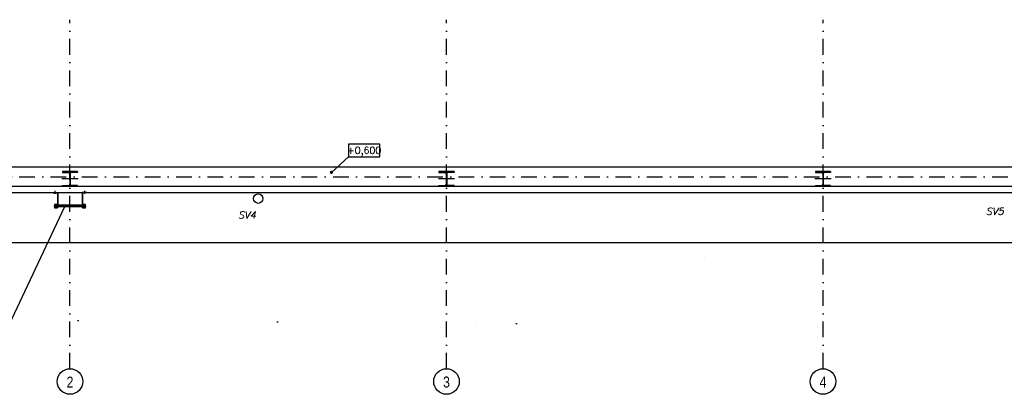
# Model space of a CAD drawing. Header units: millimetres. Extents: x 6435372 to 7248404, y 1559872 to 1886246.
# Tile 201 of 208: x 7084625 to 7100316, y 1767692 to 1773658. Entities that reach past the tile are written whole.
import ezdxf
from ezdxf.enums import TextEntityAlignment as Align

# ---------------------------------------------------------------- set-up
doc = ezdxf.new("R2010")
doc.units = ezdxf.units.MM
doc.linetypes.add('DASHDOT', pattern=[1, 0.5, -0.25, 0, -0.25])
doc.linetypes.add('DOT', pattern=[6.35, 0, -6.35])
doc.layers.add('matrice DPS', color=122, linetype='Continuous')
doc.styles.add('ARIAL', font='arial.ttf')
doc.styles.add('KURZIVA', font='italic__.ttf')
doc.styles.get("Standard").update_dxf_attribs({"font": 'romans.shx'})
doc.dimstyles.new('CADKON', dxfattribs={"dimscale": 100, "dimtxt": 2.2, "dimasz": 2.5, "dimexe": 1.8, "dimexo": 5, "dimgap": 0.6, "dimtad": 1, "dimrnd": 1, "dimtxsty": 'Standard', "dimblk1": 'OBLIQUE', "dimblk2": 'OBLIQUE', "dimsah": 1, "dimcen": 2.5, "dimadec": 1, "dimazin": 2, "dimtfac": 1, "dimtdec": 4, "dimtix": 1, "dimtmove": 2, "dimatfit": 3, "dimldrblk": 'OPEN30', "dimfxl": 5, "dimfxlon": 1, "dimtolj": 1, "dimarcsym": 0})
doc.dimstyles.new('CADKON$7', dxfattribs={"dimscale": 100, "dimtxt": 2.5, "dimasz": 2.5, "dimexe": 1.8, "dimexo": 5, "dimgap": 0.6, "dimtad": 1, "dimrnd": 1, "dimtxsty": 'Standard', "dimblk1": 'OBLIQUE', "dimblk2": 'OBLIQUE', "dimsah": 1, "dimcen": 2.5, "dimadec": 1, "dimazin": 2, "dimtfac": 1, "dimtdec": 4, "dimtix": 1, "dimtmove": 0, "dimatfit": 3, "dimldrblk": 'DOTSMALL', "dimfxl": 5, "dimfxlon": 1, "dimtfill": 1, "dimtolj": 1, "dimarcsym": 0})

# ---------------------------------------------------------------- blocks, each defined once
blk = doc.blocks.new('CK_S_EXT_HEAHEA240')
for p, q in [((-120, 115), (120, 115)), ((-120, 115), (-120, 103)), ((-120, 103), (-24.75, 103)), ((-3.75, -82), (-3.75, 82)), ((3.75, -82), (3.75, 82)), ((120, 103), (24.75, 103)), ((120, 115), (120, 103)), ((-120, -115), (-120, -103)), ((-120, -103), (-24.75, -103)), ((-120, -115), (120, -115)), ((120, -103), (24.75, -103)), ((120, -115), (120, -103))]:
    blk.add_line(p, q)
for centre, start, end in [((-24.75, 82), 0, 90), ((24.75, 82), 90, 180), ((-24.75, -82), 270, 0), ((24.75, -82), 180, 270)]:
    blk.add_arc(centre, 21, start, end)
blk = doc.blocks.new('*U1021')
at = {"color": 0, "linetype": 'ByBlock', "lineweight": -2}
blk.add_lwpolyline([(-5, -2), (5, -2), (5, 2), (-5, 2), (-5, -2)], dxfattribs=at)
blk = doc.blocks.new('_Oblique')
at = {"color": 0, "lineweight": -2}
blk.add_line((-0.5, -0.5), (0.5, 0.5), dxfattribs=at)

msp = doc.modelspace()

# ---------------------------------------------------------------- linework, layer by layer
at = {"layer": 'matrice DPS', "linetype": 'DASHDOT', "ltscale": 500}
for p, q in [((7085426.8, 1768099.8), (7085426.8, 1773658)), ((7091426.8, 1768099.8), (7091426.8, 1773658)), ((7097426.8, 1768099.8), (7097426.8, 1773658)), ((7068114.1, 1771158), (7105426.8, 1771158))]:
    msp.add_line(p, q, dxfattribs=at)
at = {"layer": 'matrice DPS', "ltscale": 500}
for p, q in [((7116141.8, 1771308), (7079606.8, 1771308)), ((7085426.8, 1771248), (7085426.8, 1770998)), ((7091426.8, 1771248), (7091426.8, 1770998)), ((7097426.8, 1771248), (7097426.8, 1770998)), ((7085556.8, 1771123), (7085296.8, 1771123)), ((7091556.8, 1771123), (7091296.8, 1771123)), ((7097556.8, 1771123), (7097296.8, 1771123)), ((7079206.8, 1770908), (7104706.8, 1770908)), ((7079306.8, 1771008), (7116141.8, 1771008)), ((7079206.8, 1770108), (7103906.8, 1770108))]:
    msp.add_line(p, q, dxfattribs=at)
at = {"layer": 'matrice DPS', "linetype": 'DOT', "ltscale": 500}
for p, q in [((7092544.6, 1768821.2), (7098486.8, 1770908)), ((7079206.8, 1768908), (7092544.6, 1768821.2))]:
    msp.add_line(p, q, dxfattribs=at)
at = {"layer": 'matrice DPS', "ltscale": 500}
for points in [[(7085156.5, 1770908), (7085235.1, 1770908), (7085235.1, 1770667)], [(7085156.5, 1770908), (7085156.5, 1770902)], [(7085156.5, 1770902), (7085229.1, 1770902), (7085229.1, 1770667)], [(7085190.6, 1770883.2), (7085190.6, 1770932.3)], [(7085697.2, 1770908), (7085618.6, 1770908), (7085618.6, 1770667)], [(7085697.2, 1770902), (7085624.6, 1770902), (7085624.6, 1770667)], [(7085663, 1770883.2), (7085663, 1770932.3)], [(7085697.2, 1770902), (7085697.2, 1770908)], [(7085229.1, 1770662.5), (7085179.1, 1770712.5)], [(7085229.1, 1770712.5), (7085179.1, 1770662.5)], [(7085674.6, 1770662.5), (7085624.6, 1770712.5)], [(7085674.6, 1770712.5), (7085624.6, 1770662.5)], [(7085179.1, 1770694.9), (7085674.6, 1770694.9)], [(7085235.1, 1770667), (7085229.1, 1770667)], [(7085618.6, 1770667), (7085624.6, 1770667)]]:
    msp.add_lwpolyline(points, dxfattribs=at)
for points in [[(7085179.1, 1770712.5), (7085179.1, 1770662.5), (7085229.1, 1770662.5), (7085229.1, 1770712.5)], [(7085229.1, 1770710.9), (7085624.6, 1770710.9), (7085624.6, 1770678.9), (7085229.1, 1770678.9)], [(7085624.6, 1770712.5), (7085624.6, 1770662.5), (7085674.6, 1770662.5), (7085674.6, 1770712.5)]]:
    msp.add_lwpolyline(points, close=True, dxfattribs=at)
for centre, radius in [((7088426.2, 1770808), 75), ((7085204.1, 1770687.5), 25), ((7085649.6, 1770687.5), 25), ((7085426.8, 1767895.9), 203.9), ((7091426.8, 1767895.9), 203.9), ((7097426.8, 1767895.9), 203.9)]:
    msp.add_circle(centre, radius, dxfattribs=at)

# ---------------------------------------------------------------- block references
ref = msp.add_blockref('*U1021', (7090114.4, 1771575.7), dxfattribs=dict(at, xscale=50, yscale=50, zscale=50))
ref.add_attrib('Výška', '+0,600', dxfattribs={"layer": '0', "color": 0, "linetype": 'ByBlock', "lineweight": -2, "height": 110}).set_placement((7090114.4, 1771575.7), align=Align.MIDDLE_CENTER)
at = {"layer": 'matrice DPS', "ltscale": 500, "rotation": 180}
for p in [(7085426.8, 1771123), (7091426.8, 1771123), (7097426.8, 1771123)]:
    msp.add_blockref('CK_S_EXT_HEAHEA240', p, dxfattribs=at)

# ---------------------------------------------------------------- texts
at = {"layer": 'matrice DPS', "ltscale": 500, "style": 'KURZIVA'}
for s, p in [('SV4', (7088102.6, 1770490.7)), ('SV5', (7100018.5, 1770548.2))]:
    msp.add_text(s, height=115, dxfattribs=at).set_placement(p)
at = {"layer": 'matrice DPS', "ltscale": 500, "style": 'ARIAL', "width": 0.8}
for s, p in [('2', (7085426.8, 1767887.4)), ('3', (7091426.8, 1767887.4)), ('4', (7097426.8, 1767887.4))]:
    msp.add_text(s, height=175, dxfattribs=at).set_placement(p, align=Align.MIDDLE)

# ---------------------------------------------------------------- leaders
at = {"layer": 'matrice DPS', "ltscale": 500}
msp.add_leader([(7089592.9, 1771226.4), (7089864.4, 1771475.7)], dimstyle='CADKON', override={"dimasz": 2, "dimldrblk": 'DotSmall'}, dxfattribs=at)
at = {"layer": 'matrice DPS', "ltscale": 500, "annotation_type": 0, "has_hookline": 1, "hookline_direction": 1, "text_width": 3636.2}
msp.add_leader([(7085337.5, 1770678.9), (7084366.6, 1768611.9), (7084266.6, 1768611.9)], dimstyle='CADKON$7', override={"dimtxt": 2.3, "dimasz": 1}, dxfattribs=at)

doc.saveas('drawing.dxf')
